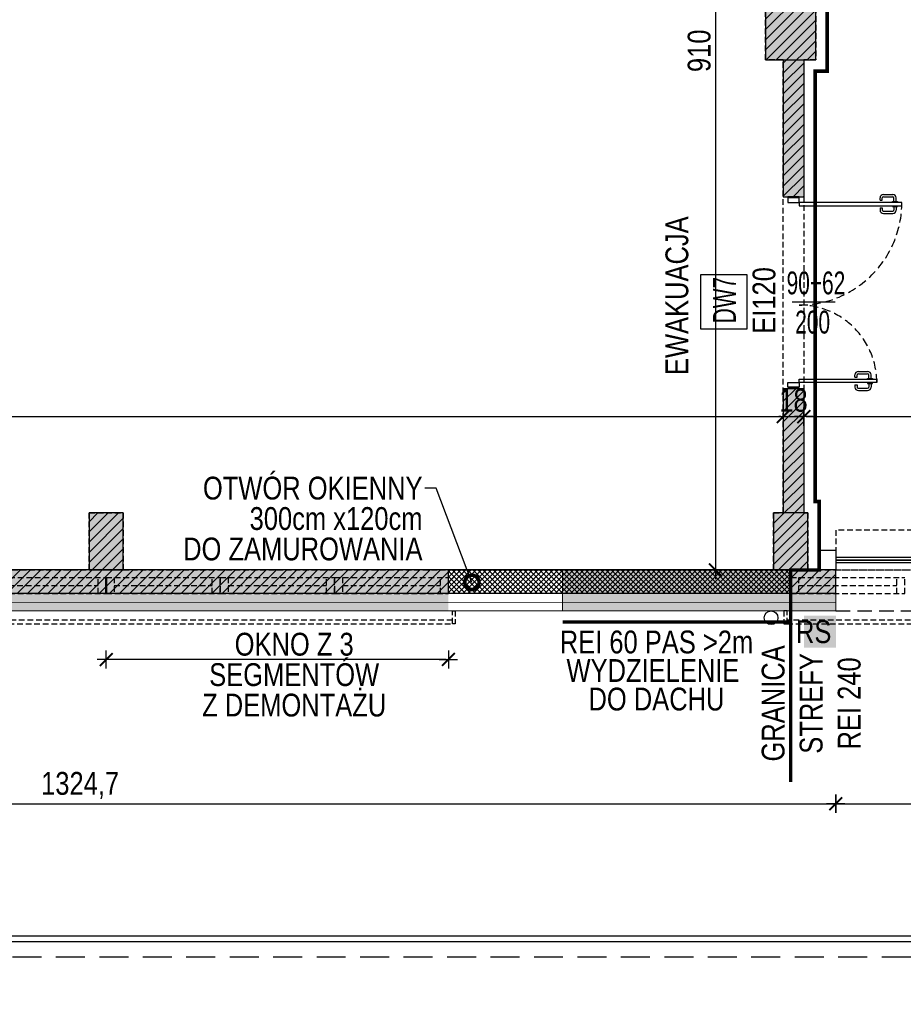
# Model space of a CAD drawing. Header units: millimetres. Extents: x 76192 to 88546, y 19309 to 25840.
# Tile 24 of 61: x 83674 to 84449, y 21011 to 21873. Entities that reach past the tile are written whole.
import ezdxf
from ezdxf import colors
from ezdxf.entities.mleader import LeaderData, LeaderLine
from ezdxf.math import Vec2, Vec3

# ---------------------------------------------------------------- set-up
doc = ezdxf.new("R2010")
doc.units = ezdxf.units.MM
for name, pattern in [('DASHED', [0.75, 0.5, -0.25]), ('DASHED2', [0.375, 0.25, -0.125]), ('DASHEDX2', [38.1, 25.4, -12.7])]:
    doc.linetypes.add(name, pattern=pattern)
doc.layers.get('DEFPOINTS').update_dxf_attribs({"lineweight": 9})
for name, color, linetype in [('_HSA_HATCH_WYPEŁNIENIA_PRZEGRÓD', 205, 'Continuous'), ('_HSA_OPIS', 43, 'Continuous'), ('_HSA_OPIS_STOLARKA_WEWNĘTRZNA', 43, 'Continuous'), ('_HSA_PRZERYWANE', 153, 'DASHEDX2'), ('_HSA_SCHODY', 122, 'Continuous'), ('_HSA_STOLARKA_WEWNĘTRZNA', 132, 'Continuous'), ('_HSA_STOLARKA_ZEWNĘTRZNA', 132, 'Continuous'), ('_HSA_WIDOKOWE_CIENKIE', 8, 'Continuous'), ('_HSA_WYM_100', 141, 'Continuous'), ('_HSA_ŚCIANY_CIENKIE', 2, 'Continuous'), ('_HSA_ŚCIANY_DZIAŁOWE', 6, 'Continuous'), ('_HSA_ŚCIANY_KONSTRUKCYJNE', 3, 'Continuous'), ('_HSA_ŚCIANY_MUROWANE', 4, 'Continuous')]:
    doc.layers.add(name, color=color, linetype=linetype)
for name, color, linetype, true_color in [('_HSA_HATCH_WYPEŁNIENIA_PRZEGRÓD_P_POŻ', 7, 'Continuous', 0xef8a8a), ('_HSA_WYDZIELENIA_POŻAROWE_120_MIN', 7, 'DASHED2', 0xf11f04), ('_HSA_WYDZIELENIA_POŻAROWE_240_MIN', 7, 'DASHED2', 0xab1603), ('_HSA_WYDZIELENIA_POŻAROWE_60_MIN', 7, 'DASHED2', 0x1428e1)]:
    doc.layers.add(name, color=color, linetype=linetype, true_color=true_color)
doc.layers.add('_HSA_IZOLACJA_TERMICZNA', color=2, linetype='Continuous', lineweight=5)
doc.layers.add('_HSA_OPIS_STOLARKA_ZEWNĘTRZNA_POMOC', color=7, linetype='Continuous', true_color=0x6cc7f4, plot=False)
doc.layers.add('_HSA_POWIERZCHNIA_UŻYTKOWA', color=115, linetype='DASHED', plot=False)
doc.styles.add('Arial Narrow_1', font='Arial Narrow.ttf', dxfattribs={"width": 0.8, "height": 200})
doc.styles.add('ARIAL_100', font='Arial.ttf', dxfattribs={"width": 0.8, "height": 20})
doc.linetypes.add('BATTING', pattern='A,0.00254,-2.54,[134,ltypeshp.shx,S=2.54,R=0,X=-2.54,Y=0],-5.08,[134,ltypeshp.shx,S=2.54,R=180,X=2.54,Y=0],-2.54', length=10.16254)
doc.dimstyles.new('WYM_WEWN_100', dxfattribs={"dimtxt": 20, "dimasz": 2, "dimexe": 10, "dimexo": 0, "dimgap": 4, "dimtad": 1, "dimdec": 1, "dimrnd": 0.1, "dimtxsty": 'ARIAL_100', "dimblk": 'Wym-03', "dimcen": 0, "dimdle": 10, "dimse1": 1, "dimse2": 1, "dimclrt": 256, "dimazin": 2, "dimtfac": 1, "dimtdec": 1, "dimtix": 1, "dimtmove": 2, "dimatfit": 0, "dimfxl": 1, "dimtolj": 1, "dimtzin": 0, "dimarcsym": 0})

# ---------------------------------------------------------------- blocks, each defined once
blk = doc.blocks.new('*U452')
at = {"linetype": 'ByBlock', "ltscale": 10}
for p, q in [((0, 14), (100, 14)), ((0, 0), (0, 14)), ((7, 0), (7, 14)), ((93, 14), (93, 0)), ((100, 14), (100, 0)), ((0, 0), (100, 0)), ((7, 7), (93, 7))]:
    blk.add_line(p, q, dxfattribs=at)
blk = doc.blocks.new('*U456')
at = {"linetype": 'ByBlock', "ltscale": 10}
for p, q in [((0, 14), (100, 14)), ((0, 0), (0, 14)), ((7, 0), (7, 14)), ((93, 14), (93, 0)), ((100, 14), (100, 0)), ((0, 0), (100, 0)), ((7, 7), (93, 7))]:
    blk.add_line(p, q, dxfattribs=at)
blk = doc.blocks.new('*U457')
at = {"linetype": 'ByBlock', "ltscale": 10}
for p, q in [((0, 14), (100, 14)), ((0, 0), (0, 14)), ((7, 0), (7, 14)), ((93, 14), (93, 0)), ((100, 14), (100, 0)), ((0, 0), (100, 0)), ((7, 7), (93, 7))]:
    blk.add_line(p, q, dxfattribs=at)
blk = doc.blocks.new('*U458')
at = {"linetype": 'ByBlock', "ltscale": 10}
for p, q in [((0, 14), (100, 14)), ((0, 0), (0, 14)), ((7, 0), (7, 14)), ((93, 14), (93, 0)), ((100, 14), (100, 0)), ((0, 0), (100, 0)), ((7, 7), (93, 7))]:
    blk.add_line(p, q, dxfattribs=at)
blk = doc.blocks.new('*U459')
at = {"linetype": 'ByBlock', "ltscale": 10}
for p, q in [((0, 14), (100, 14)), ((0, 0), (0, 14)), ((7, 0), (7, 14)), ((93, 14), (93, 0)), ((100, 14), (100, 0)), ((0, 0), (100, 0)), ((7, 7), (93, 7))]:
    blk.add_line(p, q, dxfattribs=at)
blk = doc.blocks.new('*U482')
at = {"transparency": 33554559}
h = blk.add_hatch(color=256, dxfattribs=at)
h.dxf.hatch_style = 1
h.paths.add_polyline_path([(0, 35.72), (-200, 35.72), (-200, 0), (0, 0)])
at = {"linetype": 'DASHED2', "ltscale": 50, "const_width": 3}
blk.add_lwpolyline([(-200, -10), (0, -10)], dxfattribs=at)
at = {"layer": 'DEFPOINTS'}
blk.add_lwpolyline([(0, 35.72), (-200, 35.72), (-200, 0), (0, 0), (0, 35.72)], close=True, dxfattribs=at)
blk = doc.blocks.new('*U522')
for p, q in [((-96.9, 73.86), (-96.9, 82)), ((-94.9, 73.86), (-94.9, 82)), ((-90.8, 85), (-93.9, 85)), ((-90.8, 83), (-93.9, 83)), ((-90.8, 86.25), (-90, 86.25)), ((-90.8, 81.75), (-90.8, 86.25)), ((-90, 81.75), (-90.8, 81.75)), ((-86.275, 86.25), (-87.075, 86.25)), ((-87.075, 81.75), (-86.275, 81.75)), ((-86.275, 81.75), (-86.275, 86.25)), ((-86.275, 85), (-83.175, 85)), ((-86.275, 83), (-83.175, 83)), ((-82.175, 73.86), (-82.175, 82)), ((-80.175, 73.86), (-80.175, 82)), ((-91.8, 72.86), (-93.9, 72.86)), ((-91.8, 70.86), (-93.9, 70.86)), ((-91.8, 70.86), (-91.8, 72.86)), ((-85.275, 70.86), (-85.275, 72.86)), ((-85.275, 72.86), (-83.175, 72.86)), ((-85.275, 70.86), (-83.175, 70.86)), ((64.275, 63), (61.175, 63)), ((64.275, 61), (61.175, 61)), ((64.275, 64.25), (65.075, 64.25)), ((64.275, 59.75), (64.275, 64.25)), ((68.8, 64.25), (68, 64.25)), ((68.8, 59.75), (68.8, 64.25)), ((68.8, 63), (71.9, 63)), ((68.8, 61), (71.9, 61)), ((58.175, 51.86), (58.175, 60)), ((60.175, 51.86), (60.175, 60)), ((65.075, 59.75), (64.275, 59.75)), ((68, 59.75), (68.8, 59.75)), ((72.9, 51.86), (72.9, 60)), ((74.9, 51.86), (74.9, 60)), ((63.275, 50.86), (61.175, 50.86)), ((63.275, 48.86), (61.175, 48.86)), ((63.275, 48.86), (63.275, 50.86)), ((69.8, 48.86), (69.8, 50.86)), ((69.8, 50.86), (71.9, 50.86)), ((69.8, 48.86), (71.9, 48.86))]:
    blk.add_line(p, q)
for points in [[(-90, 0), (-87.075, 0), (-87.075, 90), (-90, 90)], [(68, 0), (65.075, 0), (65.075, 68), (68, 68)], [(72, 0), (72, -10), (68, -10), (68, 0)], [(-94, 0), (-94, -10), (-90, -10), (-90, 0)]]:
    blk.add_lwpolyline(points, close=True)
for points in [[(73, 0), (73, -10)], [(-95, 0), (-95, -10)]]:
    blk.add_lwpolyline(points)
at = {"linetype": 'DASHED', "ltscale": 15}
for centre, radius, start, end in [((-90, 0), 90, 0, 90), ((68, 0), 68, 90, 180)]:
    blk.add_arc(centre, radius, start, end, dxfattribs=at)
for centre, radius, start, end in [((-93.9, 82), 3, 90, 180), ((-93.9, 82), 1, 90, 180), ((-83.175, 82), 3, 0, 90), ((-83.175, 82), 1, 0, 90), ((-93.9, 73.86), 3, 180, 270), ((-93.9, 73.86), 1, 180, 270), ((-83.175, 73.86), 3, 270, 0), ((-83.175, 73.86), 1, 270, 0), ((61.175, 60), 3, 90, 180), ((61.175, 60), 1, 90, 180), ((71.9, 60), 3, 0, 90), ((71.9, 60), 1, 0, 90), ((61.175, 51.86), 3, 180, 270), ((61.175, 51.86), 1, 180, 270), ((71.9, 51.86), 3, 270, 0), ((71.9, 51.86), 1, 270, 0)]:
    blk.add_arc(centre, radius, start, end)
blk = doc.blocks.new('_DotSmall')
at = {"color": 0, "linetype": 'ByBlock', "const_width": 0.5}
blk.add_lwpolyline([(-0.0625, 0, 1), (0.0625, 0, 1)], format="xyb", close=True, dxfattribs=at)
blk = doc.blocks.new('Wym-03')
for p, q in [((-4, 0), (4, 0)), ((0, 4), (0, -4))]:
    blk.add_line(p, q)
blk.add_lwpolyline([(-2.83, -2.83, 0.8, 0.8, 0), (2.83, 2.83, 0.05, 0.05, 0)], format="xyseb")
blk = doc.blocks.new('*D535')
at = {"layer": '_HSA_OPIS', "color": 0, "lineweight": -2}
blk.add_line((84048.33, 21312.77), (83752.33, 21312.77), dxfattribs=at)
at = {"layer": 'DEFPOINTS', "color": 0}
for p in [(83750.33, 21370.53), (84050.33, 21370.53), (83750.33, 21312.77)]:
    blk.add_point(p, dxfattribs=at)
at = {"layer": '_HSA_OPIS', "color": 0, "lineweight": -2, "xscale": 2, "yscale": 2, "zscale": 2, "rotation": 180}
blk.add_blockref('Wym-03', (83750.33, 21312.77), dxfattribs=at)
at = {"layer": '_HSA_OPIS', "color": 0, "lineweight": -2, "xscale": 2, "yscale": 2, "zscale": 2}
blk.add_blockref('Wym-03', (84050.33, 21312.77), dxfattribs=at)
blk = doc.blocks.new('*D686')
at = {"layer": '_HSA_WYM_100', "color": 0, "lineweight": -2}
blk.add_line((85548.33, 19377.42), (84352.32, 19377.42), dxfattribs=at)
at = {"layer": 'DEFPOINTS', "color": 0}
for p in [(84350.32, 21370.54), (85550.33, 21370.53), (84350.32, 19377.42)]:
    blk.add_point(p, dxfattribs=at)
at = {"layer": '_HSA_WYM_100', "color": 0, "lineweight": -2, "xscale": 2, "yscale": 2, "zscale": 2, "rotation": 180}
blk.add_blockref('Wym-03', (84350.32, 19377.42), dxfattribs=at)
at = {"layer": '_HSA_WYM_100', "color": 0, "lineweight": -2, "xscale": 2, "yscale": 2, "zscale": 2}
blk.add_blockref('Wym-03', (85550.33, 19377.42), dxfattribs=at)
at = {"layer": '_HSA_WYM_100', "insert": (84950.32, 19391.64), "char_height": 20, "attachment_point": 5, "style": 'ARIAL_100'}
blk.add_mtext('\\A1;1200', dxfattribs=at)
blk = doc.blocks.new('*D687')
at = {"layer": '_HSA_WYM_100', "color": 0, "lineweight": -2}
blk.add_line((84348.32, 19377.42), (84052.33, 19377.42), dxfattribs=at)
at = {"layer": 'DEFPOINTS', "color": 0}
for p in [(84050.33, 21370.53), (84350.32, 21370.54), (84050.33, 19377.42)]:
    blk.add_point(p, dxfattribs=at)
at = {"layer": '_HSA_WYM_100', "color": 0, "lineweight": -2, "xscale": 2, "yscale": 2, "zscale": 2, "rotation": 180}
blk.add_blockref('Wym-03', (84050.33, 19377.42), dxfattribs=at)
at = {"layer": '_HSA_WYM_100', "color": 0, "lineweight": -2, "xscale": 2, "yscale": 2, "zscale": 2}
blk.add_blockref('Wym-03', (84350.32, 19377.42), dxfattribs=at)
at = {"layer": '_HSA_WYM_100', "insert": (84200.32, 19391.64), "char_height": 20, "attachment_point": 5, "style": 'ARIAL_100'}
blk.add_mtext('\\A1;300', dxfattribs=at)
blk = doc.blocks.new('*D688')
at = {"layer": '_HSA_WYM_100', "color": 0, "lineweight": -2}
blk.add_line((84048.33, 19377.42), (82252.33, 19377.42), dxfattribs=at)
at = {"layer": 'DEFPOINTS', "color": 0}
for p in [(82250.33, 21370.53), (84050.33, 21370.53), (82250.33, 19377.42)]:
    blk.add_point(p, dxfattribs=at)
at = {"layer": '_HSA_WYM_100', "color": 0, "lineweight": -2, "xscale": 2, "yscale": 2, "zscale": 2, "rotation": 180}
blk.add_blockref('Wym-03', (82250.33, 19377.42), dxfattribs=at)
at = {"layer": '_HSA_WYM_100', "color": 0, "lineweight": -2, "xscale": 2, "yscale": 2, "zscale": 2}
blk.add_blockref('Wym-03', (84050.33, 19377.42), dxfattribs=at)
at = {"layer": '_HSA_WYM_100', "insert": (83150.33, 19391.64), "char_height": 20, "attachment_point": 5, "style": 'ARIAL_100'}
blk.add_mtext('\\A1;1800', dxfattribs=at)
blk = doc.blocks.new('*D697')
at = {"layer": '_HSA_WYM_100', "color": 0, "lineweight": -2}
blk.add_line((86737.33, 19347.42), (76433.33, 19347.42), dxfattribs=at)
at = {"layer": 'DEFPOINTS', "color": 0}
for p in [(76431.33, 21355.53), (86739.33, 19527.42), (76431.33, 19347.42)]:
    blk.add_point(p, dxfattribs=at)
at = {"layer": '_HSA_WYM_100', "color": 0, "lineweight": -2, "xscale": 2, "yscale": 2, "zscale": 2, "rotation": 180}
blk.add_blockref('Wym-03', (76431.33, 19347.42), dxfattribs=at)
at = {"layer": '_HSA_WYM_100', "color": 0, "lineweight": -2, "xscale": 2, "yscale": 2, "zscale": 2}
blk.add_blockref('Wym-03', (86739.33, 19347.42), dxfattribs=at)
at = {"layer": '_HSA_WYM_100', "insert": (81585.33, 19361.64), "char_height": 20, "attachment_point": 5, "style": 'ARIAL_100'}
blk.add_mtext('\\A1;10308', dxfattribs=at)
blk = doc.blocks.new('*D726')
at = {"layer": '_HSA_WYM_100', "color": 0, "lineweight": -2}
blk.add_line((76281.33, 20766.14), (76281.33, 22652.53), dxfattribs=at)
at = {"layer": 'DEFPOINTS', "color": 0}
for p in [(76281.33, 22654.53), (76431.33, 22654.53), (86739.33, 20764.14)]:
    blk.add_point(p, dxfattribs=at)
at = {"layer": '_HSA_WYM_100', "color": 0, "lineweight": -2, "xscale": 2, "yscale": 2, "zscale": 2}
for p, rotation in [((76281.33, 22654.53), 90), ((76281.33, 20764.14), 270)]:
    blk.add_blockref('Wym-03', p, dxfattribs=dict(at, rotation=rotation))
at = {"layer": '_HSA_WYM_100', "insert": (76265.31, 21709.33), "char_height": 20, "attachment_point": 5, "rotation": 90, "style": 'ARIAL_100'}
blk.add_mtext('\\A1;1890,4', dxfattribs=at)
blk = doc.blocks.new('*D730')
at = {"layer": '_HSA_WYM_100', "color": 0, "lineweight": -2}
blk.add_line((76251.33, 21353.53), (76251.33, 19529.42), dxfattribs=at)
at = {"layer": 'DEFPOINTS', "color": 0}
for p in [(76431.33, 21355.53), (76251.33, 19527.42), (86739.33, 19527.42)]:
    blk.add_point(p, dxfattribs=at)
at = {"layer": '_HSA_WYM_100', "color": 0, "lineweight": -2, "xscale": 2, "yscale": 2, "zscale": 2}
for p, rotation in [((76251.33, 21355.53), 90), ((76251.33, 19527.42), 270)]:
    blk.add_blockref('Wym-03', p, dxfattribs=dict(at, rotation=rotation))
at = {"layer": '_HSA_WYM_100', "insert": (76235.31, 20441.48), "char_height": 20, "attachment_point": 5, "rotation": 90, "style": 'ARIAL_100'}
blk.add_mtext('\\A1;1828,1', dxfattribs=at)
blk = doc.blocks.new('*D749')
at = {"layer": '_HSA_WYM_100', "color": 0, "lineweight": -2}
blk.add_line((83067.08, 21186.33), (84387.83, 21186.33), dxfattribs=at)
at = {"layer": 'DEFPOINTS', "color": 0}
for p in [(83065.08, 21355.53), (84389.83, 21355.53), (84389.83, 21186.33)]:
    blk.add_point(p, dxfattribs=at)
at = {"layer": '_HSA_WYM_100', "color": 0, "lineweight": -2, "xscale": 2, "yscale": 2, "zscale": 2}
for p, rotation in [((83065.08, 21186.33), 179.9999999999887), ((84389.83, 21186.33), 359.9999999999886)]:
    blk.add_blockref('Wym-03', p, dxfattribs=dict(at, rotation=rotation))
at = {"layer": '_HSA_WYM_100', "insert": (83727.45, 21202.35), "char_height": 20, "attachment_point": 5, "style": 'ARIAL_100'}
blk.add_mtext('\\A1;1324,7', dxfattribs=at)
blk = doc.blocks.new('*D750')
at = {"layer": '_HSA_WYM_100', "color": 0, "lineweight": -2}
blk.add_line((84391.83, 21186.33), (84627.83, 21186.33), dxfattribs=at)
at = {"layer": 'DEFPOINTS', "color": 0}
for p in [(84389.83, 21355.53), (84629.83, 21355.53), (84629.83, 21186.33)]:
    blk.add_point(p, dxfattribs=at)
at = {"layer": '_HSA_WYM_100', "color": 0, "lineweight": -2, "xscale": 2, "yscale": 2, "zscale": 2}
for p, rotation in [((84389.83, 21186.33), 179.9999999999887), ((84629.83, 21186.33), 359.9999999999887)]:
    blk.add_blockref('Wym-03', p, dxfattribs=dict(at, rotation=rotation))
at = {"layer": '_HSA_WYM_100', "insert": (84509.83, 21200.54), "char_height": 20, "attachment_point": 5, "style": 'ARIAL_100'}
blk.add_mtext('\\A1;240', dxfattribs=at)
blk = doc.blocks.new('*U835')
at = {"linetype": 'ByBlock', "ltscale": 10}
for points in [[(-3.09, 11.37), (1803.47, 11.37), (1803.47, 8.2), (-3.09, 8.2)], [(1806, 11.37), (1803.47, 11.37), (1803.47, 0), (1806, 0)]]:
    blk.add_lwpolyline(points, close=True, dxfattribs=at)
blk = doc.blocks.new('*U836')
at = {"linetype": 'ByBlock', "ltscale": 10}
for points in [[(-3.09, 0), (-6, 0), (-6, 11.37), (-3.09, 11.37)], [(-3.09, 11.37), (1207.47, 11.37), (1207.47, 8.2), (-3.09, 8.2)], [(1210, 11.37), (1207.47, 11.37), (1207.47, 0), (1210, 0)]]:
    blk.add_lwpolyline(points, close=True, dxfattribs=at)
blk = doc.blocks.new('*D1012')
at = {"layer": '_HSA_WYM_100', "color": 0, "lineweight": -2}
blk.add_line((81957.08, 21525.61), (84341.81, 21525.61), dxfattribs=at)
at = {"layer": 'DEFPOINTS', "color": 0}
for p in [(84343.81, 21525.61), (81955.08, 21520.78), (84343.81, 21520.76)]:
    blk.add_point(p, dxfattribs=at)
at = {"layer": '_HSA_WYM_100', "color": 0, "lineweight": -2, "xscale": 2, "yscale": 2, "zscale": 2}
for p, rotation in [((81955.08, 21525.61), 180.0000000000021), ((84343.81, 21525.61), 2.094245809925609e-12)]:
    blk.add_blockref('Wym-03', p, dxfattribs=dict(at, rotation=rotation))
at = {"layer": '_HSA_WYM_100', "insert": (83149.45, 21541.63), "char_height": 20, "attachment_point": 5, "style": 'ARIAL_100'}
blk.add_mtext('\\A1;2388,7', dxfattribs=at)
blk = doc.blocks.new('*D1013')
at = {"layer": '_HSA_WYM_100', "color": 0, "lineweight": -2}
for p, q in [((84341.81, 21525.61), (84339.81, 21525.61)), ((84343.81, 21525.61), (84361.81, 21525.61)), ((84363.81, 21525.61), (84365.81, 21525.61))]:
    blk.add_line(p, q, dxfattribs=at)
at = {"layer": 'DEFPOINTS', "color": 0}
for p in [(84361.81, 21525.61), (84343.81, 21520.76), (84361.81, 21520.8)]:
    blk.add_point(p, dxfattribs=at)
at = {"layer": '_HSA_WYM_100', "color": 0, "lineweight": -2, "xscale": 2, "yscale": 2, "zscale": 2}
blk.add_blockref('Wym-03', (84343.81, 21525.61), dxfattribs=at)
at = {"layer": '_HSA_WYM_100', "color": 0, "lineweight": -2, "xscale": 2, "yscale": 2, "zscale": 2, "rotation": 180}
blk.add_blockref('Wym-03', (84361.81, 21525.61), dxfattribs=at)
at = {"layer": '_HSA_WYM_100', "insert": (84352.81, 21539.82), "char_height": 20, "attachment_point": 5, "style": 'ARIAL_100'}
blk.add_mtext('\\A1;18', dxfattribs=at)
blk = doc.blocks.new('*D1014')
at = {"layer": '_HSA_WYM_100', "color": 0, "lineweight": -2}
blk.add_line((84363.81, 21525.61), (84660.81, 21525.61), dxfattribs=at)
at = {"layer": 'DEFPOINTS', "color": 0}
for p in [(84662.81, 21525.61), (84361.81, 21520.8), (84662.81, 21507.49)]:
    blk.add_point(p, dxfattribs=at)
at = {"layer": '_HSA_WYM_100', "color": 0, "lineweight": -2, "xscale": 2, "yscale": 2, "zscale": 2}
for p, rotation in [((84361.81, 21525.61), 180.0000000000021), ((84662.81, 21525.61), 2.077483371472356e-12)]:
    blk.add_blockref('Wym-03', p, dxfattribs=dict(at, rotation=rotation))
at = {"layer": '_HSA_WYM_100', "insert": (84512.31, 21539.83), "char_height": 20, "attachment_point": 5, "style": 'ARIAL_100'}
blk.add_mtext('\\A1;301', dxfattribs=at)
blk = doc.blocks.new('*D1074')
at = {"layer": '_HSA_WYM_100', "color": 0, "lineweight": -2}
blk.add_line((84284.42, 22299.25), (84284.42, 21393.25), dxfattribs=at)
at = {"layer": 'DEFPOINTS', "color": 0}
for p in [(84328.33, 22301.25), (84284.42, 21391.25), (84335.33, 21391.25)]:
    blk.add_point(p, dxfattribs=at)
at = {"layer": '_HSA_WYM_100', "color": 0, "lineweight": -2, "xscale": 2, "yscale": 2, "zscale": 2}
for p, rotation in [((84284.42, 22301.25), 90), ((84284.42, 21391.25), 270)]:
    blk.add_blockref('Wym-03', p, dxfattribs=dict(at, rotation=rotation))
at = {"layer": '_HSA_WYM_100', "insert": (84270.21, 21846.25), "char_height": 20, "attachment_point": 5, "rotation": 90, "style": 'ARIAL_100'}
blk.add_mtext('\\A1;910', dxfattribs=at)

msp = doc.modelspace()

# ---------------------------------------------------------------- hatches: boundary and pattern name
at = {"layer": '_HSA_HATCH_WYPEŁNIENIA_PRZEGRÓD'}
h = msp.add_hatch(dxfattribs=at)
h.set_pattern_fill('ANSI31', color=256, scale=2, style=0)
h.set_pattern_definition([(45, (84097.8535, 21382.991), (-4.490128, 4.490128), [])])
h.paths.add_polyline_path([(84965.33, 23216.14), (84935.33, 23216.14), (84935.33, 23166.14), (84965.33, 23166.14)])
h.paths.add_polyline_path([(84961.81, 23166.14), (84943.81, 23166.14), (84943.81, 22611.89), (84694.24, 22611.89), (84694.24, 22593.89), (84961.81, 22593.89)])
h.paths.add_polyline_path([(84365.33, 23216.14), (84335.33, 23216.14), (84335.33, 23166.14), (84365.33, 23166.14)])
h.paths.add_polyline_path([(84361.81, 23166.14), (84343.81, 23166.14), (84343.81, 22627.39), (84361.81, 22627.39)])
h.paths.add_polyline_path([(84683.73, 22581.67), (84665.73, 22581.67), (84665.73, 22536.89), (84683.73, 22536.89)])
h.paths.add_polyline_path([(84694.24, 22627.39), (84650.24, 22627.39), (84650.24, 22581.67), (84694.24, 22581.67)])
h.paths.add_polyline_path([(84650.24, 22611.89), (84549.33, 22611.89), (84549.33, 22593.89), (84650.24, 22593.89)])
h.paths.add_polyline_path([(84431.33, 22611.89), (84372.33, 22611.89), (84372.33, 22593.89), (84431.33, 22593.89)])
h.paths.add_polyline_path([(84372.33, 22627.39), (84328.33, 22627.39), (84328.33, 22581.67), (84372.33, 22581.67)])
h.paths.add_polyline_path([(84361.81, 22581.67), (84343.81, 22581.67), (84343.81, 22536.89), (84361.81, 22536.89)])
h.paths.add_polyline_path([(84361.81, 22368.89), (84343.81, 22368.89), (84343.81, 22324.11), (84361.81, 22324.11)])
h.paths.add_polyline_path([(84372.33, 22324.11), (84328.33, 22324.11), (84328.33, 22278.39), (84372.33, 22278.39)])
h.paths.add_polyline_path([(84683.73, 22368.89), (84665.73, 22368.89), (84665.73, 22324.11), (84683.73, 22324.11)])
h.paths.add_polyline_path([(84694.24, 22324.11), (84650.24, 22324.11), (84650.24, 22278.39), (84694.24, 22278.39)])
h.paths.add_polyline_path([(84680.81, 21838.39), (84662.81, 21838.39), (84662.81, 21441.25), (84680.81, 21441.25)])
h.paths.add_polyline_path([(84694.24, 21884.11), (84650.24, 21884.11), (84650.24, 21838.39), (84694.24, 21838.39)])
h.paths.add_polyline_path([(84680.81, 22278.39), (84662.81, 22278.39), (84662.81, 21884.11), (84680.81, 21884.11)])
h.paths.add_polyline_path([(84372.33, 21884.11), (84328.33, 21884.11), (84328.33, 21838.39), (84372.33, 21838.39)])
h.paths.add_polyline_path([(84361.81, 21838.39), (84343.81, 21838.39), (84343.81, 21718.39), (84361.81, 21718.39)])
h.paths.add_polyline_path([(84361.81, 22278.39), (84343.81, 22278.39), (84343.81, 21884.11), (84361.81, 21884.11)])
h.paths.add_polyline_path([(84365.33, 21441.25), (84335.33, 21441.25), (84335.33, 21391.25), (84365.33, 21391.25)])
h.paths.add_polyline_path([(84361.81, 21550.39), (84343.81, 21550.39), (84343.81, 21441.25), (84361.81, 21441.25)])
h.paths.add_polyline_path([(84389.83, 21391.25), (83065.08, 21391.25), (83065.08, 21370.53), (84389.83, 21370.53)])
h.paths.add_polyline_path([(83765.33, 21441.25), (83735.33, 21441.25), (83735.33, 21391.25), (83765.33, 21391.25)])
h.paths.add_polyline_path([(83165.33, 21441.25), (83135.33, 21441.25), (83135.33, 21391.25), (83165.33, 21391.25)])
h.paths.add_polyline_path([(82565.33, 21441.25), (82535.33, 21441.25), (82535.33, 21391.25), (82565.33, 21391.25)])
h.paths.add_polyline_path([(81950.33, 21391.25), (81890.33, 21391.25), (81890.33, 21370.53), (81950.33, 21370.53)])
h.paths.add_polyline_path([(81965.33, 21441.25), (81935.33, 21441.25), (81935.33, 21391.25), (81965.33, 21391.25)])
h.paths.add_polyline_path([(81905.33, 21441.25), (81875.33, 21441.25), (81875.33, 21391.25), (81905.33, 21391.25)])
h.paths.add_polyline_path([(81385.08, 21391.25), (80040.21, 21391.25), (80040.21, 21370.53), (81385.08, 21370.53)])
h.paths.add_polyline_path([(80705.33, 21441.25), (80675.33, 21441.25), (80675.33, 21391.25), (80705.33, 21391.25)])
h.paths.add_polyline_path([(81305.33, 21441.25), (81275.33, 21441.25), (81275.33, 21391.25), (81305.33, 21391.25)])
h.paths.add_polyline_path([(81955.08, 21838.39), (81937.08, 21838.39), (81937.08, 21441.25), (81955.08, 21441.25)])
h.paths.add_polyline_path([(81972.33, 21884.11), (81928.33, 21884.11), (81928.33, 21838.39), (81972.33, 21838.39)])
h.paths.add_polyline_path([(81912.33, 21884.11), (81868.33, 21884.11), (81868.33, 21838.39), (81912.33, 21838.39)])
h.paths.add_polyline_path([(81312.33, 21884.11), (81268.33, 21884.11), (81268.33, 21838.39), (81312.33, 21838.39)])
h.paths.add_polyline_path([(81295.08, 22278.39), (81277.08, 22278.39), (81277.08, 21884.11), (81295.08, 21884.11)])
h.paths.add_polyline_path([(81955.08, 22278.39), (81937.08, 22278.39), (81937.08, 21884.11), (81955.08, 21884.11)])
h.paths.add_polyline_path([(81268.33, 22319.25), (80112.3, 22319.25), (80112.3, 22301.25), (81268.33, 22301.25)])
h.paths.add_polyline_path([(81312.33, 22324.11), (81268.33, 22324.11), (81268.33, 22278.39), (81312.33, 22278.39)])
h.paths.add_polyline_path([(81912.33, 22324.11), (81868.33, 22324.11), (81868.33, 22278.39), (81912.33, 22278.39)])
h.paths.add_polyline_path([(81928.33, 22319.25), (81912.33, 22319.25), (81912.33, 22301.25), (81928.33, 22301.25)])
h.paths.add_polyline_path([(81972.33, 22324.11), (81928.33, 22324.11), (81928.33, 22278.39), (81972.33, 22278.39)])
h.paths.add_polyline_path([(82527.66, 22319.25), (81972.33, 22319.25), (81972.33, 22301.25), (82527.66, 22301.25)])
h.paths.add_polyline_path([(82571.66, 22324.11), (82527.66, 22324.11), (82527.66, 22278.39), (82571.66, 22278.39)])
h.paths.add_polyline_path([(82571.66, 22368.89), (82527.66, 22368.89), (82527.66, 22324.11), (82571.66, 22324.11)])
h.paths.add_polyline_path([(82571.66, 22581.67), (82527.66, 22581.67), (82527.66, 22536.89), (82571.66, 22536.89)])
h.paths.add_polyline_path([(82571.66, 22627.39), (82527.66, 22627.39), (82527.66, 22581.67), (82571.66, 22581.67)])
h.paths.add_polyline_path([(82559.08, 23166.14), (82541.08, 23166.14), (82541.08, 22627.39), (82559.08, 22627.39)])
h.paths.add_polyline_path([(80705.33, 23216.14), (80675.33, 23216.14), (80675.33, 23166.14), (80705.33, 23166.14)])
h.paths.add_polyline_path([(81305.33, 23216.14), (81275.33, 23216.14), (81275.33, 23166.14), (81305.33, 23166.14)])
h.paths.add_polyline_path([(81905.33, 23216.14), (81875.33, 23216.14), (81875.33, 23166.14), (81905.33, 23166.14)])
h.paths.add_polyline_path([(81965.33, 23216.14), (81935.33, 23216.14), (81935.33, 23166.14), (81965.33, 23166.14)])
h.paths.add_polyline_path([(82565.33, 23216.14), (82535.33, 23216.14), (82535.33, 23166.14), (82565.33, 23166.14)])
h.paths.add_polyline_path([(83165.33, 23216.14), (83135.33, 23216.14), (83135.33, 23166.14), (83165.33, 23166.14)])
h.paths.add_polyline_path([(83765.33, 23216.14), (83735.33, 23216.14), (83735.33, 23166.14), (83765.33, 23166.14)])
h.paths.add_polyline_path([(81670.33, 21370.53), (81670.33, 21391.25), (81625.08, 21391.25), (81625.08, 21370.53)])
h.paths.add_polyline_path([(81775.33, 21391.25), (81775.33, 21370.53), (81890.33, 21370.53), (81890.33, 21391.25)])
h.paths.add_polyline_path([(82665.33, 21370.53), (82665.33, 21391.25), (81950.33, 21391.25), (81950.33, 21370.53)])
h.paths.add_polyline_path([(82770.33, 21391.25), (82770.33, 21370.53), (82825.08, 21370.53), (82825.08, 21391.25)])
h.paths.add_polyline_path([(81295.08, 21628.39), (81277.08, 21628.39), (81277.08, 21441.25), (81295.08, 21441.25)])
h.paths.add_polyline_path([(81277.08, 21733.39), (81295.08, 21733.39), (81295.08, 21838.39), (81277.08, 21838.39)])
h.paths.add_polyline_path([(81678.33, 22301.25), (81678.33, 22319.25), (81312.33, 22319.25), (81312.33, 22301.25)])
h.paths.add_polyline_path([(81783.33, 22319.25), (81783.33, 22301.25), (81868.33, 22301.25), (81868.33, 22319.25)])
h.paths.add_polyline_path([(82661.66, 22301.25), (82661.66, 22319.25), (82571.66, 22319.25), (82571.66, 22301.25)])
h.paths.add_polyline_path([(82766.66, 22319.25), (82766.66, 22301.25), (84328.33, 22301.25), (84328.33, 22319.25)])
h = msp.add_hatch(color=256, dxfattribs=at)
h.paths.add_polyline_path([(84965.33, 23216.14), (84935.33, 23216.14), (84935.33, 23166.14), (84965.33, 23166.14)])
h.paths.add_polyline_path([(84961.81, 23166.14), (84943.81, 23166.14), (84943.81, 22611.89), (84694.24, 22611.89), (84694.24, 22593.89), (84961.81, 22593.89)])
h.paths.add_polyline_path([(84683.73, 22581.67), (84665.73, 22581.67), (84665.73, 22536.89), (84683.73, 22536.89)])
h.paths.add_polyline_path([(84694.24, 22627.39), (84650.24, 22627.39), (84650.24, 22581.67), (84694.24, 22581.67)])
h.paths.add_polyline_path([(84650.24, 22611.89), (84549.33, 22611.89), (84549.33, 22593.89), (84650.24, 22593.89)])
h.paths.add_polyline_path([(84431.33, 22611.89), (84372.33, 22611.89), (84372.33, 22593.89), (84431.33, 22593.89)])
h.paths.add_polyline_path([(84683.73, 22368.89), (84665.73, 22368.89), (84665.73, 22324.11), (84683.73, 22324.11)])
h.paths.add_polyline_path([(84694.24, 22324.11), (84650.24, 22324.11), (84650.24, 22278.39), (84694.24, 22278.39)])
h.paths.add_polyline_path([(84680.81, 21838.39), (84662.81, 21838.39), (84662.81, 21441.25), (84680.81, 21441.25)])
h.paths.add_polyline_path([(84694.24, 21884.11), (84650.24, 21884.11), (84650.24, 21838.39), (84694.24, 21838.39)])
h.paths.add_polyline_path([(84680.81, 22278.39), (84662.81, 22278.39), (84662.81, 21884.11), (84680.81, 21884.11)])
h.paths.add_polyline_path([(83765.33, 21441.25), (83735.33, 21441.25), (83735.33, 21391.25), (83765.33, 21391.25)])
h.paths.add_polyline_path([(83165.33, 21441.25), (83135.33, 21441.25), (83135.33, 21391.25), (83165.33, 21391.25)])
h.paths.add_polyline_path([(82565.33, 21441.25), (82535.33, 21441.25), (82535.33, 21391.25), (82565.33, 21391.25)])
h.paths.add_polyline_path([(81950.33, 21391.25), (81890.33, 21391.25), (81890.33, 21355.53), (81950.33, 21355.53)])
h.paths.add_polyline_path([(81905.33, 21441.25), (81875.33, 21441.25), (81875.33, 21391.25), (81905.33, 21391.25)])
h.paths.add_polyline_path([(80705.33, 21441.25), (80675.33, 21441.25), (80675.33, 21391.25), (80705.33, 21391.25)])
h.paths.add_polyline_path([(81305.33, 21441.25), (81275.33, 21441.25), (81275.33, 21391.25), (81305.33, 21391.25)])
h.paths.add_polyline_path([(81912.33, 21884.11), (81868.33, 21884.11), (81868.33, 21838.39), (81912.33, 21838.39)])
h.paths.add_polyline_path([(81312.33, 21884.11), (81268.33, 21884.11), (81268.33, 21838.39), (81312.33, 21838.39)])
h.paths.add_polyline_path([(81295.08, 22278.39), (81277.08, 22278.39), (81277.08, 21884.11), (81295.08, 21884.11)])
h.paths.add_polyline_path([(81268.33, 22319.25), (80112.3, 22319.25), (80112.3, 22301.25), (81268.33, 22301.25)])
h.paths.add_polyline_path([(81312.33, 22324.11), (81268.33, 22324.11), (81268.33, 22278.39), (81312.33, 22278.39)])
h.paths.add_polyline_path([(81912.33, 22324.11), (81868.33, 22324.11), (81868.33, 22278.39), (81912.33, 22278.39)])
h.paths.add_polyline_path([(81928.33, 22319.25), (81912.33, 22319.25), (81912.33, 22301.25), (81928.33, 22301.25)])
h.paths.add_polyline_path([(80705.33, 23216.14), (80675.33, 23216.14), (80675.33, 23166.14), (80705.33, 23166.14)])
h.paths.add_polyline_path([(81305.33, 23216.14), (81275.33, 23216.14), (81275.33, 23166.14), (81305.33, 23166.14)])
h.paths.add_polyline_path([(81905.33, 23216.14), (81875.33, 23216.14), (81875.33, 23166.14), (81905.33, 23166.14)])
h.paths.add_polyline_path([(81965.33, 23216.14), (81935.33, 23216.14), (81935.33, 23166.14), (81965.33, 23166.14)])
h.paths.add_polyline_path([(83165.33, 23216.14), (83135.33, 23216.14), (83135.33, 23166.14), (83165.33, 23166.14)])
h.paths.add_polyline_path([(83765.33, 23216.14), (83735.33, 23216.14), (83735.33, 23166.14), (83765.33, 23166.14)])
h.paths.add_polyline_path([(80390.33, 21391.25), (80390.33, 21355.53), (81385.08, 21355.53), (81385.08, 21391.25)])
h.paths.add_polyline_path([(80090.33, 21355.53), (80090.33, 21391.25), (80040.21, 21391.25), (80040.21, 21355.53)])
h.paths.add_polyline_path([(84050.33, 21355.53), (84050.33, 21391.25), (83065.08, 21391.25), (83065.08, 21355.53)])
h.paths.add_polyline_path([(84350.33, 21391.25), (84350.33, 21355.53), (84389.83, 21355.53), (84389.83, 21391.25)])
h.paths.add_polyline_path([(82770.33, 21391.25), (82770.33, 21355.53), (82825.08, 21355.53), (82825.08, 21391.25)])
h.paths.add_polyline_path([(82665.33, 21355.53), (82665.33, 21391.25), (82250.33, 21391.25), (82250.33, 21355.53)])
h.paths.add_polyline_path([(81775.33, 21391.25), (81775.33, 21355.53), (81890.33, 21355.53), (81890.33, 21391.25)])
h.paths.add_polyline_path([(81670.33, 21355.53), (81670.33, 21391.25), (81625.08, 21391.25), (81625.08, 21355.53)])
h.paths.add_polyline_path([(81295.08, 21628.39), (81277.08, 21628.39), (81277.08, 21441.25), (81295.08, 21441.25)])
h.paths.add_polyline_path([(81277.08, 21733.39), (81295.08, 21733.39), (81295.08, 21838.39), (81277.08, 21838.39)])
h.paths.add_polyline_path([(81783.33, 22319.25), (81783.33, 22301.25), (81868.33, 22301.25), (81868.33, 22319.25)])
h.paths.add_polyline_path([(81678.33, 22301.25), (81678.33, 22319.25), (81312.33, 22319.25), (81312.33, 22301.25)])
h.paths.add_polyline_path([(82766.66, 22319.25), (82766.66, 22301.25), (84328.33, 22301.25), (84328.33, 22319.25)])
h.paths.add_polyline_path([(82661.66, 22301.25), (82661.66, 22319.25), (82571.66, 22319.25), (82571.66, 22301.25)])
h = msp.add_hatch(dxfattribs=at)
h.set_pattern_fill('ANSI37', color=256)
h.set_pattern_definition([(45, (-1e-11, 182.8516), (-2.24506403, 2.24506403), []), (135, (-1e-11, 182.8516), (-2.24506403, -2.24506403), [])])
h.paths.add_polyline_path([(84050.33, 21391.25), (84350.33, 21391.25), (84350.33, 21370.53), (84050.33, 21370.53)])
at = {"layer": '_HSA_HATCH_WYPEŁNIENIA_PRZEGRÓD_P_POŻ'}
h = msp.add_hatch(color=256, dxfattribs=at)
h.dxf.hatch_style = 1
h.paths.add_polyline_path([(84343.81, 21718.39), (84361.81, 21718.39), (84361.81, 21838.39), (84372.33, 21838.39), (84372.33, 21884.11), (84361.81, 21884.11), (84361.81, 22278.39), (84372.33, 22278.39), (84372.33, 22324.11), (84361.81, 22324.11), (84361.81, 22368.89), (84343.81, 22368.89), (84343.81, 22324.11), (84328.33, 22324.11), (84328.33, 22278.39), (84343.81, 22278.39), (84343.81, 21884.11), (84328.33, 21884.11), (84328.33, 21838.39), (84343.81, 21838.39)])
h.paths.add_polyline_path([(84343.81, 22536.89), (84361.81, 22536.89), (84361.81, 22581.67), (84372.33, 22581.67), (84372.33, 22627.39), (84361.81, 22627.39), (84361.81, 23166.14), (84365.33, 23166.14), (84365.33, 23216.14), (84335.33, 23216.14), (84335.33, 23166.14), (84343.81, 23166.14), (84343.81, 22627.39), (84328.33, 22627.39), (84328.33, 22581.67), (84343.81, 22581.67)])
h = msp.add_hatch(color=256, dxfattribs=at)
h.dxf.hatch_style = 1
h.paths.add_polyline_path([(84335.33, 21391.25), (84365.33, 21391.25), (84365.33, 21441.25), (84361.81, 21441.25), (84361.81, 21550.39), (84343.81, 21550.39), (84343.81, 21441.25), (84335.33, 21441.25)])

# ---------------------------------------------------------------- linework, layer by layer
at = {"layer": '_HSA_IZOLACJA_TERMICZNA', "ltscale": 0.1}
for p in [(84389.83, 21370.53), (83065.08, 21355.53)]:
    msp.add_line(p, (84389.83, 21355.53), dxfattribs=at)
at = {"layer": '_HSA_IZOLACJA_TERMICZNA', "linetype": 'BATTING', "ltscale": 0.1}
msp.add_line((83065.08, 21362.53), (84389.83, 21363.03), dxfattribs=at)
at = {"layer": '_HSA_OPIS_STOLARKA_WEWNĘTRZNA'}
msp.add_line((84351.54, 21626.21), (84389.28, 21626.21), dxfattribs=at)
at = {"layer": '_HSA_OPIS_STOLARKA_ZEWNĘTRZNA_POMOC', "flags": 128}
msp.add_lwpolyline([(84271.48, 21602.23), (84271.48, 21650.07), (84311.88, 21650.07), (84311.88, 21602.23)], close=True, dxfattribs=at)
at = {"layer": '_HSA_POWIERZCHNIA_UŻYTKOWA', "ltscale": 10}
for points in [[(82565.33, 21391.25), (83135.33, 21391.25), (83135.33, 21441.25), (83165.33, 21441.25), (83165.33, 21391.25), (83735.33, 21391.25), (83735.33, 21441.25), (83765.33, 21441.25), (83765.33, 21391.25), (84335.33, 21391.25), (84335.33, 21441.25), (84343.81, 21441.25), (84343.81, 21838.39), (84328.33, 21838.39), (84328.33, 21884.11), (84343.81, 21884.11), (84343.81, 22278.39), (84328.33, 22278.39), (84328.33, 22301.25), (82571.66, 22301.25)], [(84372.33, 21884.11), (84372.33, 21838.39), (84361.81, 21838.39), (84361.81, 21441.25), (84365.33, 21441.25), (84365.33, 21391.25), (84654.33, 21391.25), (84654.33, 21441.25), (84662.81, 21441.25), (84662.81, 21838.39), (84650.24, 21838.39), (84650.24, 21884.11)]]:
    msp.add_lwpolyline(points, dxfattribs=at)
at = {"layer": '_HSA_PRZERYWANE', "ltscale": 0.5}
msp.add_line((84389.83, 21355.53), (84629.83, 21355.53), dxfattribs=at)
at = {"layer": '_HSA_PRZERYWANE'}
msp.add_lwpolyline([(76505.33, 21355.53), (76505.33, 21052.11), (86739.33, 21052.11)], dxfattribs=at)
at = {"layer": '_HSA_SCHODY'}
for p, q in [((79295.83, 21070.53), (86614.33, 21070.53)), ((79300.83, 21065.53), (86614.33, 21065.53))]:
    msp.add_line(p, q, dxfattribs=at)
at = {"layer": '_HSA_STOLARKA_ZEWNĘTRZNA', "linetype": 'DASHED', "ltscale": 10}
msp.add_lwpolyline([(84389.83, 21391.25), (84629.83, 21391.25), (84629.83, 21426.22), (84389.83, 21426.22)], close=True, dxfattribs=at)
at = {"layer": '_HSA_STOLARKA_ZEWNĘTRZNA'}
for points in [[(84389.83, 21391.25), (84376.32, 21391.25), (84376.32, 21408.65), (84389.83, 21408.65)], [(84389.83, 21399.95), (84629.83, 21399.95), (84629.83, 21402.17), (84389.83, 21402.17)], [(84389.83, 21397.73), (84629.83, 21397.73), (84629.83, 21399.95), (84389.83, 21399.95)]]:
    msp.add_lwpolyline(points, close=True, dxfattribs=at)
at = {"layer": '_HSA_STOLARKA_ZEWNĘTRZNA', "ltscale": 10, "const_width": 2}
for points in [[(83750.33, 21384.53), (83750.33, 21370.53)], [(84350.33, 21384.53), (84350.33, 21370.53)]]:
    msp.add_lwpolyline(points, dxfattribs=at)
at = {"layer": '_HSA_WYDZIELENIA_POŻAROWE_240_MIN', "ltscale": 50, "const_width": 3}
msp.add_lwpolyline([(84350.33, 21205.53), (84350.33, 21391.25), (84375.33, 21391.25), (84375.33, 21451.25), (84371.81, 21451.25), (84371.81, 21828.39), (84382.33, 21828.39), (84382.33, 21894.11), (84371.81, 21894.11), (84371.81, 22268.39), (84382.33, 22268.39), (84382.33, 22334.11), (84371.81, 22334.11), (84371.81, 22571.67), (84382.33, 22571.67), (84382.33, 22637.39), (84371.81, 22637.39), (84371.81, 23156.14), (84375.33, 23156.14), (84375.33, 23216.14), (84350.33, 23216.14)], dxfattribs=at)
at = {"layer": '_HSA_ŚCIANY_CIENKIE'}
msp.add_circle((84333.14, 21349.35), 6, dxfattribs=at)
at = {"layer": '_HSA_ŚCIANY_DZIAŁOWE'}
for p, q in [((84343.81, 21838.39), (84343.81, 21718.39)), ((84361.81, 21838.39), (84361.81, 21718.39)), ((84343.81, 21718.39), (84361.81, 21718.39)), ((84343.81, 21550.39), (84343.81, 21441.25)), ((84343.81, 21550.39), (84361.81, 21550.39)), ((84361.81, 21550.39), (84361.81, 21441.25))]:
    msp.add_line(p, q, dxfattribs=at)
at = {"layer": '_HSA_ŚCIANY_KONSTRUKCYJNE'}
for points in [[(84328.33, 21838.39), (84372.33, 21838.39), (84372.33, 21884.11), (84328.33, 21884.11)], [(83735.33, 21391.25), (83765.33, 21391.25), (83765.33, 21441.25), (83735.33, 21441.25)], [(84335.33, 21391.25), (84365.33, 21391.25), (84365.33, 21441.25), (84335.33, 21441.25)]]:
    msp.add_lwpolyline(points, close=True, dxfattribs=at)
at = {"layer": '_HSA_ŚCIANY_MUROWANE', "ltscale": 0.07}
for p, q in [((84389.83, 21391.25), (83065.08, 21391.25)), ((84389.83, 21370.53), (84389.83, 21391.25)), ((84389.83, 21370.53), (83065.08, 21370.53))]:
    msp.add_line(p, q, dxfattribs=at)
msp.add_lwpolyline([(84050.33, 21391.25), (84350.33, 21391.25), (84350.33, 21370.53), (84050.33, 21370.53)], close=True, dxfattribs=at)

# ---------------------------------------------------------------- block references
at = {"layer": '_HSA_STOLARKA_WEWNĘTRZNA', "rotation": 270}
msp.add_blockref('*U522', (84357.81, 21623.39), dxfattribs=at)
at = {"layer": '_HSA_STOLARKA_ZEWNĘTRZNA', "linetype": 'DASHED', "ltscale": 10, "xscale": -1, "rotation": 180}
for name, p in [('*U459', (83650.33, 21384.53)), ('*U458', (83750.33, 21384.53)), ('*U457', (83850.33, 21384.53)), ('*U456', (83950.33, 21384.53)), ('*U452', (84350.33, 21384.53))]:
    msp.add_blockref(name, p, dxfattribs=at)
at = {"layer": '_HSA_WIDOKOWE_CIENKIE', "linetype": 'DASHED', "ltscale": 10, "xscale": -1, "rotation": 180}
for name, p in [('*U835', (82250.33, 21355.53)), ('*U836', (84350.31, 21355.53))]:
    msp.add_blockref(name, p, dxfattribs=at)
at = {"layer": '_HSA_WYDZIELENIA_POŻAROWE_60_MIN', "ltscale": 100}
msp.add_blockref('*U482', (84350.33, 21355.53), dxfattribs=at)

# ---------------------------------------------------------------- texts
at = {"layer": '_HSA_OPIS', "insert": (84240.56, 21562.09), "char_height": 20, "width": 68.872, "attachment_point": 1, "rotation": 90, "style": 'ARIAL_100'}
msp.add_mtext('EWAKUACJA', dxfattribs=at)
at = {"layer": '_HSA_OPIS', "insert": (84386.04, 21347.16), "char_height": 20, "attachment_point": 3, "style": 'ARIAL_100', "bg_fill": 1, "box_fill_scale": 1.2, "bg_fill_color": 256, "bg_fill_true_color": 16777214, "bg_fill_transparency": 0}
msp.add_mtext_dynamic_manual_height_columns('RS', width=20, gutter_width=15, heights=[0], dxfattribs=at)
at = {"layer": '_HSA_OPIS', "insert": (83826.37, 21336.18), "char_height": 20, "attachment_point": 1, "line_spacing_factor": 0.8, "style": 'ARIAL_100'}
msp.add_mtext_dynamic_manual_height_columns('\\A1;\\pxqc;OKNO Z 3 SEGMENTÓW\\PZ DEMONTAŻU', width=177.4624, gutter_width=12.5, heights=[0], dxfattribs=at)
at = {"layer": '_HSA_OPIS_STOLARKA_WEWNĘTRZNA', "char_height": 20, "width": 38.481, "attachment_point": 1, "style": 'Arial Narrow_1'}
for s, insert in [('90+62', (84346.74, 21652.82)), ('200', (84354.3, 21618.43))]:
    msp.add_mtext(s, dxfattribs=dict(at, insert=insert))
at = {"layer": '_HSA_OPIS_STOLARKA_ZEWNĘTRZNA_POMOC', "insert": (84282.27, 21607.38), "char_height": 20, "width": 50.0253, "attachment_point": 1, "rotation": 90, "style": 'Arial Narrow_1'}
msp.add_mtext('DW7', dxfattribs=at)
at = {"layer": '_HSA_WYDZIELENIA_POŻAROWE_120_MIN', "ltscale": 50, "insert": (84316.91, 21598.23), "char_height": 20, "attachment_point": 1, "rotation": 90, "style": 'ARIAL_100'}
msp.add_mtext_dynamic_manual_height_columns('EI120', width=42.579, gutter_width=100, heights=[0], dxfattribs=at)
at = {"layer": '_HSA_WYDZIELENIA_POŻAROWE_240_MIN', "insert": (84324.93, 21174.79), "char_height": 20, "width": 198.9867, "attachment_point": 1, "rotation": 90, "style": 'ARIAL_100'}
msp.add_mtext('\\pxqc;GRANICA\\PSTREFY\\PREI 240', dxfattribs=at)
at = {"layer": '_HSA_WYDZIELENIA_POŻAROWE_60_MIN', "ltscale": 100, "insert": (84093.98, 21338.12), "char_height": 20, "width": 271.199, "attachment_point": 1, "line_spacing_factor": 0.75, "style": 'ARIAL_100'}
msp.add_mtext('\\pxqc; REI 60 PAS >2m\\PWYDZIELENIE\\P DO DACHU', dxfattribs=at)

# ---------------------------------------------------------------- dimensions: what is measured, and where the dimension line sits
at = {"layer": '_HSA_OPIS'}
dim = msp.add_aligned_dim(p1=(84050.33, 21370.53), p2=(83750.33, 21370.53), distance=57.76, text=' ', dimstyle='WYM_WEWN_100', dxfattribs=at)
dim.commit()
dim.dimension.update_dxf_attribs({"geometry": '*D535', "text_midpoint": (83900.33, 21312.77)})
at = {"layer": '_HSA_WYM_100'}
for base, p1, p2, angle, picture, middle in [((76281.33, 22654.53), (86739.33, 20764.14), (76431.33, 22654.53), 270, '*D726', (76265.31, 21709.33)), ((84284.42, 21391.25), (84328.33, 22301.25), (84335.33, 21391.25), 90, '*D1074', (84270.21, 21846.25)), ((84343.81, 21525.61), (81955.08, 21520.78), (84343.81, 21520.76), 180, '*D1012', (83149.45, 21541.63)), ((84361.81, 21525.61), (84343.81, 21520.76), (84361.81, 21520.8), 180, '*D1013', (84352.81, 21539.82)), ((84662.81, 21525.61), (84361.81, 21520.8), (84662.81, 21507.49), 180, '*D1014', (84512.31, 21539.83)), ((76251.33, 19527.42), (76431.33, 21355.53), (86739.33, 19527.42), 90, '*D730', (76235.31, 20441.48)), ((84389.8255, 21186.3295), (83065.0787, 21355.5269), (84389.8255, 21355.5269), 180, '*D749', (83727.4521, 21202.3486)), ((84629.83, 21186.33), (84389.83, 21355.53), (84629.83, 21355.53), 180, '*D750', (84509.83, 21200.54))]:
    dim = msp.add_linear_dim(base=base, p1=p1, p2=p2, angle=angle, dimstyle='WYM_WEWN_100', dxfattribs=at)
    dim.commit()
    dim.dimension.update_dxf_attribs({"geometry": picture, "text_midpoint": middle})
for base, p1, p2, picture, middle in [((82250.33, 19377.42), (84050.33, 21370.53), (82250.33, 21370.53), '*D688', (83150.33, 19391.64)), ((84050.33, 19377.42), (84350.32, 21370.54), (84050.33, 21370.53), '*D687', (84200.32, 19391.64)), ((84350.32, 19377.42), (85550.33, 21370.53), (84350.32, 21370.54), '*D686', (84950.32, 19391.64)), ((76431.33, 19347.42), (86739.33, 19527.42), (76431.33, 21355.53), '*D697', (81585.33, 19361.64))]:
    dim = msp.add_linear_dim(base=base, p1=p1, p2=p2, dimstyle='WYM_WEWN_100', dxfattribs=at)
    dim.commit()
    dim.dimension.update_dxf_attribs({"geometry": picture, "text_midpoint": middle})

# ---------------------------------------------------------------- leaders
at = {"layer": '_HSA_OPIS'}
ml = msp.add_multileader_mtext('Standard', dxfattribs=at)
ml.set_content('OTWÓR OKIENNY\\P 300cm x120cm\\PDO ZAMUROWANIA', color=256, style='ARIAL_100')
ml.set_leader_properties()
ml.set_arrow_properties(name='DOTSMALL')
ml.build(insert=Vec2(0, 0))
ml.multileader.update_dxf_attribs({"dogleg_length": 10, "arrow_head_size": 25})
ctx = ml.context
ctx.base_point, ctx.char_height, ctx.arrow_head_size, ctx.plane_origin = Vec3(83817.42, 21462.82), 20, 25, Vec3(83291.64, 22339.57)
ctx.text_align_type = 2
notes = []
notes.append((ctx, [(0, (1, 1, 0), (84039.58, 21462.82), (-1, 0), 10, [(0, [(84070.89, 21380.39)], 0, [])])]))
ctx.mtext.insert, ctx.mtext.width, ctx.mtext.defined_height, ctx.mtext.alignment, ctx.mtext.line_spacing_factor = Vec3(84027.58, 21472.99), 329.0821, 173.28, 3, 0.8
for ctx, leaders in notes:
    for number, flags, end, landing, length, lines in leaders:
        leader = LeaderData()
        leader.index, (leader.has_last_leader_line, leader.has_dogleg_vector, leader.attachment_direction) = number, flags
        leader.last_leader_point, leader.dogleg_vector, leader.dogleg_length = Vec3(end), Vec3(landing), length
        for number, points, colour, breaks in lines:
            line = LeaderLine()
            line.index, line.vertices, line.color, line.breaks = number, Vec3.list(points), colors.encode_raw_color(colour), breaks
            leader.lines.append(line)
        ctx.leaders.append(leader)

doc.saveas('drawing.dxf')
